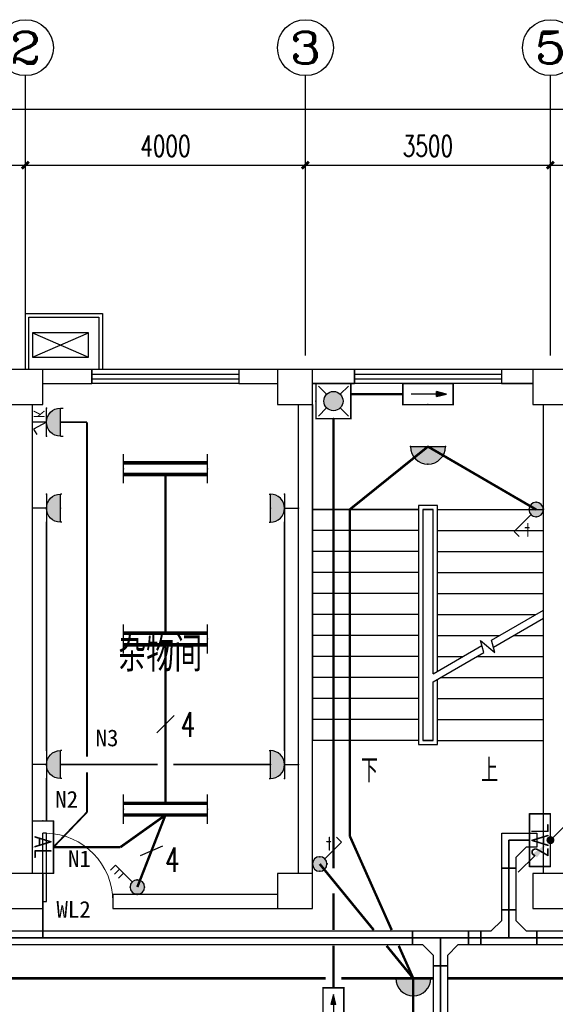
# Model space of a CAD drawing. Extents: x 427948 to 764348, y 274849 to 601549.
# Tile 147 of 212: x 624867 to 632519, y 486108 to 500180. Entities that reach past the tile are written whole.
import ezdxf
from ezdxf.enums import TextEntityAlignment as Align

# ---------------------------------------------------------------- set-up
doc = ezdxf.new("R2010")
doc.units = 0
doc.header["$LTSCALE"] = 1000
doc.header["$MEASUREMENT"] = 0
doc.linetypes.add('DASH', pattern=[0.35, 0.25, -0.1])
doc.layers.get('0').update_dxf_attribs({"linetype": 'CONTINUOUS'})
doc.layers.get('Defpoints').update_dxf_attribs({"linetype": 'CONTINUOUS'})
for name, color, linetype in [('AXIS', 3, 'CONTINUOUS'), ('AXIS_TEXT', 7, 'CONTINUOUS'), ('CABLETRAY', 4, 'CONTINUOUS'), ('COLUMN', 9, 'CONTINUOUS'), ('DIM-照明', 3, 'CONTINUOUS'), ('DIM_SYMB', 3, 'CONTINUOUS'), ('EQUIP-插座', 3, 'CONTINUOUS'), ('EQUIP-照明', 3, 'CONTINUOUS'), ('EQUIP-箱柜', 3, 'CONTINUOUS'), ('LWIRE', 4, 'CONTINUOUS'), ('PUB_TEXT', 7, 'CONTINUOUS'), ('STAIR', 3, 'CONTINUOUS'), ('TEL_TEXT', 7, 'CONTINUOUS'), ('WALL', 2, 'CONTINUOUS'), ('WINDOW', 4, 'CONTINUOUS'), ('WIRE-动力', 2, 'CONTINUOUS'), ('WIRE-应急', 1, 'DASH'), ('WIRE-照明', 1, 'CONTINUOUS'), ('可见线', 3, 'CONTINUOUS'), ('空调管', 8, 'CONTINUOUS')]:
    doc.layers.add(name, color=color, linetype=linetype)
doc.styles.add('_HZTXT', font='txt.shx', dxfattribs={"width": 0.8, "bigfont": 'HZTXT.shx'})
doc.styles.add('_TCH_AXIS', font='COMPLEX', dxfattribs={"bigfont": 'GBCBIG'})
doc.styles.add('_TCH_DIM', font='SIMPLEX', dxfattribs={"bigfont": 'GBCBIG'})
doc.styles.add('_TCH_DIM_T3', font='SIMPLEX', dxfattribs={"width": 0.705882, "bigfont": 'GBCBIG'})
doc.styles.add('_TEL_ATTDEF', font='GBENOR', dxfattribs={"width": 0.8, "height": 3, "bigfont": 'GBCBIG'})
doc.styles.add('_TEL_DIM', font='SIMPLEX', dxfattribs={"width": 0.8, "height": 3.5, "bigfont": 'HZTXT'})
doc.styles.add('COMPLEX', font='COMPLEX')
doc.styles.get("Standard").update_dxf_attribs({"font": 'txt.shx'})
doc.styles.add('宋体', font='txt', dxfattribs={"width": 0.75})
doc.dimstyles.new('_TCH_ARCH&&100', dxfattribs={"dimtxt": 297.5, "dimasz": 100, "dimexe": 250, "dimexo": 300, "dimgap": 126.25, "dimtad": 1, "dimdec": 0, "dimzin": 0, "dimdsep": 46, "dimtxsty": '_TCH_DIM_T3', "dimblk": 'ARCHTICK', "dimcen": 0.09, "dimclrt": 7, "dimazin": 2, "dimtfac": 1, "dimtdec": 0, "dimtix": 1, "dimtmove": 2, "dimatfit": 3, "dimfxl": 1, "dimtolj": 1, "dimtzin": 0, "dimarcsym": 0})

# ---------------------------------------------------------------- blocks, each defined once
blk = doc.blocks.new('$equip$00001160')
for p, q in [((-1.2, 0.417), (-1.2, -0.417)), ((1.2, 0.417), (1.2, -0.417)), ((-1.2, 0.167), (1.2, 0.167)), ((-1.2, -0.167), (1.2, -0.167))]:
    blk.add_line(p, q)
at = {"const_width": 0.1}
for points in [[(-1.2, 0.167), (1.2, 0.167)], [(-1.2, -0.167), (1.2, -0.167)]]:
    blk.add_lwpolyline(points, dxfattribs=at)
at = {"layer": 'EQUIP-照明'}
for p in [(-1.2, 0), (0, 0.167), (1.2, 0), (0, -0.167)]:
    blk.add_point(p, dxfattribs=at)
at = {"layer": 'EQUIP-照明', "flags": 9}
blk.add_attdef('A', (0, 0), '', height=0.00002, dxfattribs=at)
blk = doc.blocks.new('$equip$00002701')
for p, q in [((-0.75, 0.6), (-0.75, 0)), ((0.75, 0.6), (-0.75, 0.6)), ((0.75, 0), (0.75, 0.6)), ((-0.75, 0), (0.75, 0))]:
    blk.add_line(p, q)
at = {"const_width": 0.04}
blk.add_lwpolyline([(-0.75, 0.6), (-0.75, 0), (0.75, 0), (0.75, 0.6), (-0.75, 0.6), (-0.75, 0)], dxfattribs=at)
for p in [(0, 0.6), (-0.75, 0.3), (0.75, 0.3), (0, 0)]:
    blk.add_point(p)
at = {"color": 7}
blk.add_attdef('$TEXT$', text='', height=0.5, dxfattribs=at).set_placement((0, 0.3), align=Align.MIDDLE_CENTER)
at = {"color": 7, "style": '_TEL_DIM', "flags": 1}
for tag in ['A', 'REMARK']:
    blk.add_attdef(tag, text='', height=0.00002, dxfattribs=at).set_placement((0, 0), align=Align.MIDDLE_CENTER)
blk = doc.blocks.new('$equip$00001241')
for p, q in [((-0.5, 1), (-0.5, 1.1)), ((0.5, 1), (0.5, 1.1)), ((-0.5, 1), (0.5, 1)), ((-0.5, 0.5), (0.5, 0.5)), ((0, 0.5), (-0.255, 0.037)), ((0, 0.5), (0, 0)), ((-0.255, 0.037), (-0.441, 0.158))]:
    blk.add_line(p, q)
blk.add_arc((0, 0.999), 0.5, 180, 0)
for points in [[(0.433, 0.75), (-0.433, 0.75), (0.5, 1), (-0.5, 1)], [(0.25, 0.567), (-0.25, 0.567), (0.433, 0.75), (-0.433, 0.75)], [(0, 0.5), (0, 0.5), (0.25, 0.567), (-0.25, 0.567)]]:
    blk.add_solid(points)
at = {"layer": 'EQUIP-照明'}
for p in [(0, 1), (-0.5, 0.5), (0.5, 0.5), (0, 0)]:
    blk.add_point(p, dxfattribs=at)
at = {"layer": 'EQUIP-照明', "flags": 9}
blk.add_attdef('A', (0, 0), '', height=0.00002, dxfattribs=at)
blk = doc.blocks.new('$equip_U$00000075(ZDY)')
for p in [(0, 1), (-0.5, 0.5), (0.5, 0.5)]:
    blk.add_point(p)
at = {"color": 0}
blk.add_blockref('$equip$00001241', (0, 0), dxfattribs=at)
at = {"color": 7, "style": '_TEL_DIM'}
blk.add_attdef('$TEXT$', text='', height=0.4, dxfattribs=at).set_placement((0.294, 0.235), align=Align.MIDDLE_CENTER)
at = {"color": 7, "style": '_TEL_DIM', "flags": 1}
for tag in ['A', 'REMARK']:
    blk.add_attdef(tag, text='', height=0.00002, dxfattribs=at).set_placement((0, 0), align=Align.MIDDLE_CENTER)
blk = doc.blocks.new('$equip_U$00000077(PC-ZDY)')
for p in [(0, 1), (-0.5, 0.5), (0.5, 0.5)]:
    blk.add_point(p)
ref = blk.add_blockref('$equip_U$00000075(ZDY)', (0, 0))
ref.add_attrib('$TEXT$', 'K', dxfattribs={"color": 7, "height": 0.4, "style": '_TEL_ATTDEF'}).set_placement((0.294, 0.235), align=Align.MIDDLE_CENTER)
at = {"color": 7, "style": '_TEL_DIM', "flags": 1}
for tag in ['A', 'REMARK']:
    blk.add_attdef(tag, text='', height=0.00002, dxfattribs=at).set_placement((0, 0), align=Align.MIDDLE_CENTER)
blk = doc.blocks.new('$equip$00001964')
for p, q in [((0.147, 0.356), (0.625, 0.833)), ((0.399, 0.607), (0.54, 0.466)), ((0.512, 0.72), (0.653, 0.579)), ((0.625, 0.833), (0.766, 0.692))]:
    blk.add_line(p, q)
blk.add_circle((0, 0.208), 0.208)
for p in [(0, 0.417), (-0.208, 0.208), (0, 0), (0.208, 0.208)]:
    blk.add_point(p)
for points in [[(-0.18, 0.313), (0.18, 0.313), (-0.208, 0.208), (0.208, 0.208)], [(-0.104, 0.389), (0.104, 0.389), (-0.18, 0.313), (0.18, 0.313)], [(0, 0.417), (0, 0.417), (-0.104, 0.389), (0.104, 0.389)], [(-0.18, 0.104), (0.18, 0.104), (-0.208, 0.208), (0.208, 0.208)], [(-0.104, 0.028), (0.104, 0.028), (-0.18, 0.104), (0.18, 0.104)], [(0, 0), (0, 0), (-0.104, 0.028), (0.104, 0.028)]]:
    blk.add_solid(points)
at = {"layer": 'TEL_TEXT', "style": '_TEL_DIM', "flags": 1}
blk.add_attdef('A', text='', height=0.00002, dxfattribs=at).set_placement((0, 0), align=Align.MIDDLE_CENTER)
blk = doc.blocks.new('$equip$00001237')
for p, q in [((-0.5, 1.05), (-0.5, 1)), ((-0.5, 1), (0.5, 1)), ((0.5, 1.05), (0.5, 1)), ((0.5, 0.5), (-0.5, 0.5)), ((0, 0.5), (0, 0))]:
    blk.add_line(p, q)
blk.add_arc((0, 1), 0.5, 180, 0)
for p in [(0, 1), (-0.5, 0.5), (0.5, 0.5), (0, 0)]:
    blk.add_point(p)
for points in [[(0.433, 0.75), (-0.433, 0.75), (0.5, 1), (-0.5, 1)], [(0.25, 0.567), (-0.25, 0.567), (0.433, 0.75), (-0.433, 0.75)], [(0, 0.5), (0, 0.5), (0.25, 0.567), (-0.25, 0.567)]]:
    blk.add_solid(points)
at = {"flags": 9}
blk.add_attdef('A', (0, 0), '', height=0.00002, dxfattribs=at)
blk = doc.blocks.new('$TELECSYS$00000095')
blk.add_line((0.4, 0.4), (-0.4, -0.4))
at = {"width": 0.8}
blk.add_attdef('N', text='', height=1, dxfattribs=at).set_placement((-0.017, 1.056), align=Align.MIDDLE)
blk = doc.blocks.new('$TelecSys$00000152')
blk.add_blockref('$TELECSYS$00000095', (0, 0))
at = {"style": '_TEL_DIM', "width": 0.7}
blk.add_attdef('N', text='', height=0.875, dxfattribs=at).set_placement((-0.015, 0.924), align=Align.MIDDLE)
blk = doc.blocks.new('$equip$00001168')
blk.add_line((-0.5, 0), (0.5, 0))
blk.add_arc((0, 0), 0.5, 180, 0)
for p in [(-0.5, 0), (0, 0), (0.5, 0), (0, -0.5)]:
    blk.add_point(p)
for points in [[(0.433, -0.25), (-0.433, -0.25), (0.5, 0), (-0.5, 0)], [(0.25, -0.433), (-0.25, -0.433), (0.433, -0.25), (-0.433, -0.25)], [(0, -0.5), (0, -0.5), (0.25, -0.433), (-0.25, -0.433)]]:
    blk.add_solid(points)
at = {"flags": 9}
blk.add_attdef('A', (0, 0), '', height=0.00002, dxfattribs=at)
blk = doc.blocks.new('$equip$00002541')
blk.add_hatch(color=256).paths.add_polyline_path([(-0.24, 0.372), (-0.528, 0.3), (-0.24, 0.228)])
for p, q in [((-0.72, 0.6), (-0.72, 0)), ((0.72, 0.6), (-0.72, 0.6)), ((0.72, 0), (0.72, 0.6)), ((-0.24, 0.372), (-0.528, 0.3)), ((-0.528, 0.3), (-0.24, 0.228)), ((-0.24, 0.372), (-0.24, 0.228)), ((-0.72, 0), (0.72, 0))]:
    blk.add_line(p, q)
at = {"color": 7}
blk.add_line((-0.48, 0.3), (0.48, 0.3), dxfattribs=at)
at = {"const_width": 0.04}
blk.add_lwpolyline([(-0.72, 0.6), (-0.72, 0), (0.72, 0), (0.72, 0.6), (-0.72, 0.6), (-0.72, 0)], dxfattribs=at)
for p in [(0, 0.6), (-0.72, 0.3), (0.72, 0.3), (0, 0)]:
    blk.add_point(p)
at = {"color": 7, "style": '_TEL_DIM', "flags": 1}
blk.add_attdef('A', text='', height=0.00002, dxfattribs=at).set_placement((0, 0), align=Align.MIDDLE_CENTER)
blk = doc.blocks.new('$equip$00002604')
blk.add_hatch(color=256).paths.add_polyline_path([(0.275, 0.5, 1), (-0.274, 0.5, 1)])
for p, q in [((-0.429, 0.929), (-0.194, 0.694)), ((0.194, 0.694), (0.429, 0.929)), ((-0.429, 0.071), (-0.194, 0.306)), ((0.194, 0.306), (0.429, 0.071))]:
    blk.add_line(p, q)
at = {"const_width": 0.04}
blk.add_lwpolyline([(-0.5, 1), (-0.5, 0), (0.5, 0), (0.5, 1), (-0.5, 1), (-0.5, 0)], dxfattribs=at)
blk.add_lwpolyline([(-0.5, 1), (-0.5, 0), (0.5, 0), (0.5, 1)], close=True)
blk.add_circle((0, 0.5), 0.275)
for p in [(0, 1), (-0.5, 0.5), (0.5, 0.5), (0, 0)]:
    blk.add_point(p)
at = {"color": 7, "style": '_TEL_DIM', "flags": 1}
blk.add_attdef('A', text='', height=0.000025, dxfattribs=at).set_placement((0, 0), align=Align.MIDDLE_CENTER)
blk = doc.blocks.new('$equip$00001822')
for p, q in [((0.147, 0.356), (0.625, 0.833)), ((0.625, 0.833), (0.766, 0.692))]:
    blk.add_line(p, q)
blk.add_circle((0, 0.208), 0.208)
for p in [(0, 0.417), (-0.208, 0.208), (-0.015, 0.001), (0.208, 0.208)]:
    blk.add_point(p)
for points in [[(-0.18, 0.313), (0.18, 0.313), (-0.208, 0.208), (0.208, 0.208)], [(-0.104, 0.389), (0.104, 0.389), (-0.18, 0.313), (0.18, 0.313)], [(0, 0.417), (0, 0.417), (-0.104, 0.389), (0.104, 0.389)], [(-0.18, 0.104), (0.18, 0.104), (-0.208, 0.208), (0.208, 0.208)], [(-0.104, 0.028), (0.104, 0.028), (-0.18, 0.104), (0.18, 0.104)], [(0, 0), (0, 0), (-0.104, 0.028), (0.104, 0.028)]]:
    blk.add_solid(points)
at = {"color": 7, "style": '_TEL_DIM'}
blk.add_attdef('$TEXT$', text='', height=0.4, dxfattribs=at).set_placement((0.581, 0.465), align=Align.MIDDLE_CENTER)
at = {"color": 7, "style": '_TEL_DIM', "flags": 1}
blk.add_attdef('A', text='', height=0.00002, dxfattribs=at).set_placement((0, 0), align=Align.MIDDLE_CENTER)
blk = doc.blocks.new('$TelecSys$00000081')
for p, q in [((0.104, 0.104), (0.104, 0.104)), ((-0.104, -0.104), (-0.104, -0.104)), ((-1.15, -1.15), (-0.55, -0.55))]:
    blk.add_line(p, q)
at = {"const_width": 0.142}
blk.add_lwpolyline([(0.071, 0, 1), (-0.071, 0, 1)], format="xyb", close=True, dxfattribs=at)
blk.add_solid([(-0.62, -0.48), (-0.48, -0.62), (-0.1, -0.1)])
at = {"width": 0.8, "flags": 9}
blk.add_attdef('A', (0, 0), '', height=0.00002, rotation=180, dxfattribs=at)
blk = doc.blocks.new('$TelecSys$00000079')
for p, q in [((0.7, 0.7), (0, 0)), ((0.104, 0.104), (0.104, 0.104)), ((-0.104, -0.104), (-0.104, -0.104))]:
    blk.add_line(p, q)
at = {"const_width": 0.142}
blk.add_lwpolyline([(-0.071, 0, 1), (0.071, 0, 1)], format="xyb", close=True, dxfattribs=at)
blk.add_solid([(0.63, 0.77), (0.77, 0.63), (1.15, 1.15)])
at = {"width": 0.8, "flags": 9}
blk.add_attdef('A', (0, 0), '', height=0.00002, dxfattribs=at)
blk = doc.blocks.new('ADFGSFG')
at = {"layer": '空调管'}
for p, q in [((1422, -102), (622, 248)), ((1422, 248), (622, -102))]:
    blk.add_line(p, q, dxfattribs=at)
blk.add_lwpolyline([(622, 248), (1422, 248), (1422, -102), (622, -102), (622, 248)], dxfattribs=at)
blk = doc.blocks.new('_ArchTick')
at = {"color": 0, "linetype": 'ByBlock', "const_width": 0.4}
blk.add_lwpolyline([(-0.5, -0.5), (0.5, 0.5)], dxfattribs=at)
blk = doc.blocks.new('*D203')
at = {"layer": 'AXIS', "color": 0, "lineweight": -2}
for p, q in [((621449, 497209), (621449, 498350)), ((624949, 497209), (624949, 498350)), ((621449, 498100), (624949, 498100))]:
    blk.add_line(p, q, dxfattribs=at)
at = {"layer": 'Defpoints', "color": 0}
for p in [(624949, 498100), (621449, 496909), (624949, 496909)]:
    blk.add_point(p, dxfattribs=at)
at = {"layer": 'AXIS', "color": 0, "lineweight": -2, "xscale": 100, "yscale": 100, "zscale": 100, "rotation": 180}
blk.add_blockref('_ArchTick', (621449, 498100), dxfattribs=at)
at = {"layer": 'AXIS', "color": 0, "lineweight": -2, "xscale": 100, "yscale": 100, "zscale": 100}
blk.add_blockref('_ArchTick', (624949, 498100), dxfattribs=at)
at = {"layer": 'AXIS', "color": 7, "insert": (623199, 498375), "char_height": 297.5, "attachment_point": 5, "style": '_TCH_DIM_T3'}
blk.add_mtext('\\A1;3500', dxfattribs=at)
blk = doc.blocks.new('*D204')
at = {"layer": 'AXIS', "color": 0, "lineweight": -2}
for p, q in [((624949, 497209), (624949, 498350)), ((628949, 497209), (628949, 498350)), ((624949, 498100), (628949, 498100))]:
    blk.add_line(p, q, dxfattribs=at)
at = {"layer": 'Defpoints', "color": 0}
for p in [(628949, 498100), (624949, 496909), (628949, 496909)]:
    blk.add_point(p, dxfattribs=at)
at = {"layer": 'AXIS', "color": 0, "lineweight": -2, "xscale": 100, "yscale": 100, "zscale": 100, "rotation": 180}
blk.add_blockref('_ArchTick', (624949, 498100), dxfattribs=at)
at = {"layer": 'AXIS', "color": 0, "lineweight": -2, "xscale": 100, "yscale": 100, "zscale": 100}
blk.add_blockref('_ArchTick', (628949, 498100), dxfattribs=at)
at = {"layer": 'AXIS', "color": 7, "insert": (626949, 498375), "char_height": 297.5, "attachment_point": 5, "style": '_TCH_DIM_T3'}
blk.add_mtext('\\A1;4000', dxfattribs=at)
blk = doc.blocks.new('*D205')
at = {"layer": 'AXIS', "color": 0, "lineweight": -2}
for p, q in [((628949, 497209), (628949, 498350)), ((632449, 497209), (632449, 498350)), ((628949, 498100), (632449, 498100))]:
    blk.add_line(p, q, dxfattribs=at)
at = {"layer": 'Defpoints', "color": 0}
for p in [(632449, 498100), (628949, 496909), (632449, 496909)]:
    blk.add_point(p, dxfattribs=at)
at = {"layer": 'AXIS', "color": 0, "lineweight": -2, "xscale": 100, "yscale": 100, "zscale": 100, "rotation": 180}
blk.add_blockref('_ArchTick', (628949, 498100), dxfattribs=at)
at = {"layer": 'AXIS', "color": 0, "lineweight": -2, "xscale": 100, "yscale": 100, "zscale": 100}
blk.add_blockref('_ArchTick', (632449, 498100), dxfattribs=at)
at = {"layer": 'AXIS', "color": 7, "insert": (630699, 498375), "char_height": 297.5, "attachment_point": 5, "style": '_TCH_DIM_T3'}
blk.add_mtext('\\A1;3500', dxfattribs=at)
blk = doc.blocks.new('*D206')
at = {"layer": 'AXIS', "color": 0, "lineweight": -2}
for p, q in [((632449, 497209), (632449, 498350)), ((637449, 497209), (637449, 498350)), ((632449, 498100), (637449, 498100))]:
    blk.add_line(p, q, dxfattribs=at)
at = {"layer": 'Defpoints', "color": 0}
for p in [(637449, 498100), (632449, 496909), (637449, 496909)]:
    blk.add_point(p, dxfattribs=at)
at = {"layer": 'AXIS', "color": 0, "lineweight": -2, "xscale": 100, "yscale": 100, "zscale": 100, "rotation": 180}
blk.add_blockref('_ArchTick', (632449, 498100), dxfattribs=at)
at = {"layer": 'AXIS', "color": 0, "lineweight": -2, "xscale": 100, "yscale": 100, "zscale": 100}
blk.add_blockref('_ArchTick', (637449, 498100), dxfattribs=at)
at = {"layer": 'AXIS', "color": 7, "insert": (634949, 498375), "char_height": 297.5, "attachment_point": 5, "style": '_TCH_DIM_T3'}
blk.add_mtext('\\A1;5000', dxfattribs=at)
blk = doc.blocks.new('*D210')
at = {"layer": 'AXIS', "color": 0, "lineweight": -2}
for p, q in [((621449, 497209), (621449, 499150)), ((651449, 497209), (651449, 499150)), ((621449, 498900), (651449, 498900))]:
    blk.add_line(p, q, dxfattribs=at)
at = {"layer": 'Defpoints', "color": 0}
for p in [(651449, 498900), (621449, 496909), (651449, 496909)]:
    blk.add_point(p, dxfattribs=at)
at = {"layer": 'AXIS', "color": 0, "lineweight": -2, "xscale": 100, "yscale": 100, "zscale": 100, "rotation": 180}
blk.add_blockref('_ArchTick', (621449, 498900), dxfattribs=at)
at = {"layer": 'AXIS', "color": 0, "lineweight": -2, "xscale": 100, "yscale": 100, "zscale": 100}
blk.add_blockref('_ArchTick', (651449, 498900), dxfattribs=at)
at = {"layer": 'AXIS', "color": 7, "insert": (636449, 499175), "char_height": 297.5, "attachment_point": 5, "style": '_TCH_DIM_T3'}
blk.add_mtext('\\A1;30000', dxfattribs=at)
blk = doc.blocks.new('_FZHK')
blk.add_lwpolyline([(-0.5, -0.5), (0.5, -0.5), (0.5, 0.5), (-0.5, 0.5)], close=True)
blk = doc.blocks.new('$TCHSYS$WIN2D')
for p, q in [((-0.5, 0.5), (0.5, 0.5)), ((-0.5, 0.5), (-0.5, -0.5)), ((0.5, 0.5), (0.5, -0.5)), ((0.5, 0.1667), (-0.5, 0.1667)), ((0.5, -0.1667), (-0.5, -0.1667)), ((-0.5, -0.5), (0.5, -0.5))]:
    blk.add_line(p, q)
blk = doc.blocks.new('$DorLib2D$00000001')
for p, q in [((0.45, 0.975), (0.5, 0.975)), ((0.45, 0), (0.45, 0.975)), ((0.5, 0), (0.5, 0.975)), ((0.5, 0), (0.45, 0))]:
    blk.add_line(p, q)
at = {"lineweight": 13}
blk.add_arc((0.475, 0), 0.975, 91.4693, 180, dxfattribs=at)
blk = doc.blocks.new('_AXISO')
blk.add_circle((0, 0), 0.5)
at = {"layer": 'AXIS_TEXT', "style": 'COMPLEX', "width": 1.041667}
blk.add_attdef('A', text='', height=0.56, dxfattribs=at).set_placement((-0.25, -0.28), (0.25, -0.28), align=Align.FIT)

msp = doc.modelspace()

# ---------------------------------------------------------------- linework, layer by layer
at = {"layer": 'AXIS'}
for p, q in [((624949.4, 495380), (624949.4, 499380)), ((628949.4, 495380), (628949.4, 499380)), ((632449.4, 495380), (632449.4, 499380))]:
    msp.add_line(p, q, dxfattribs=at)
at = {"layer": 'CABLETRAY'}
for p, q in [((631755, 488053.9), (631755, 488553.9)), ((631755, 488553.9), (632255, 488553.9)), ((632255, 488553.9), (632255, 488353.9)), ((632105, 488353.9), (631955, 488203.9)), ((632255, 488353.9), (632105, 488353.9)), ((631955, 488203.9), (631955, 488053.9)), ((631755, 487456.4), (631755, 488053.9)), ((631755, 488053.9), (631955, 488053.9)), ((631955, 488053.9), (631755, 488053.9)), ((631955, 488053.9), (631955, 487456.4)), ((631955, 487456.4), (631755, 487456.4)), ((631755, 487306.4), (631755, 487456.4)), ((631755, 487456.4), (631955, 487456.4)), ((631955, 487456.4), (631955, 487306.4)), ((631605, 487156.4), (631755, 487306.4)), ((631955, 487306.4), (632105, 487156.4)), ((624699.4, 487156.4), (630478.5, 487156.4)), ((630478.5, 487156.4), (630478.5, 486956.4)), ((630478.5, 487156.4), (631278.5, 487156.4)), ((630478.5, 486956.4), (630478.5, 487156.4)), ((631278.5, 486956.4), (631278.5, 487156.4)), ((631278.5, 487156.4), (631455, 487156.4)), ((631278.5, 487156.4), (631278.5, 486956.4)), ((631455, 486956.4), (631455, 487156.4)), ((631455, 487156.4), (631605, 487156.4)), ((631455, 487156.4), (631455, 486956.4)), ((632105, 487156.4), (632255, 487156.4)), ((632255, 486956.4), (632255, 487156.4)), ((632255, 487156.4), (651199.4, 487156.4)), ((632255, 487156.4), (632255, 486956.4)), ((630478.5, 486956.4), (624699.4, 486956.4)), ((630628.5, 486956.4), (630478.5, 486956.4)), ((630778.5, 486806.4), (630628.5, 486956.4)), ((631128.5, 486956.4), (630978.5, 486806.4)), ((631278.5, 486956.4), (631128.5, 486956.4)), ((631455, 486956.4), (631278.5, 486956.4)), ((632255, 486956.4), (631455, 486956.4)), ((651199.4, 486956.4), (632255, 486956.4)), ((630778.5, 486656.4), (630778.5, 486806.4)), ((630978.5, 486806.4), (630978.5, 486656.4)), ((630778.5, 486656.4), (630978.5, 486656.4)), ((630778.5, 477478.9), (630778.5, 486656.4)), ((630978.5, 486656.4), (630778.5, 486656.4)), ((630978.5, 486656.4), (630978.5, 477478.9))]:
    msp.add_line(p, q, dxfattribs=at)
at = {"layer": 'DIM_SYMB'}
for points in [[(629836.9, 489728.9, 0, 0, 0), (629836.9, 494078.9, 0, 0, 0), (631561.9, 494078.9, 0, 0, 0), (631561.9, 491678.9, 80, 0, 0), (631561.9, 491378.9, 0, 0, 0)], [(631561.9, 489728.9, 0, 0, 0), (631561.9, 490778.9, 80, 0, 0), (631561.9, 491078.9, 0, 0, 0)]]:
    msp.add_lwpolyline(points, format="xyseb", dxfattribs=at)
at = {"layer": 'STAIR'}
for p, q in [((632199.4, 494978.9), (629049.4, 494978.9)), ((629049.4, 494678.9), (629049.4, 493178.9)), ((632349.4, 493178.9), (632349.4, 494678.9)), ((630834.4, 493238.9), (630564.4, 493238.9)), ((630564.4, 493238.9), (630564.4, 489818.9)), ((630834.4, 490866.6), (630834.4, 493238.9)), ((629049.4, 493178.9), (629049.4, 489878.9)), ((630564.4, 493178.9), (629049.4, 493178.9)), ((629049.4, 493178.9), (630564.4, 493178.9)), ((630624.4, 493178.9), (630624.4, 489878.9)), ((630774.4, 493178.9), (630624.4, 493178.9)), ((630624.4, 493178.9), (630624.4, 489878.9)), ((630624.4, 493178.9), (630774.4, 493178.9)), ((630774.4, 490831.9), (630774.4, 493178.9)), ((630774.4, 490831.9), (630774.4, 493178.9)), ((630834.4, 493178.9), (632349.4, 493178.9)), ((630834.4, 493178.9), (632349.4, 493178.9)), ((632349.4, 491741.3), (632349.4, 493178.9)), ((630564.4, 492878.9), (629049.4, 492878.9)), ((630834.4, 492878.9), (632349.4, 492878.9)), ((630564.4, 492578.9), (629049.4, 492578.9)), ((630834.4, 492578.9), (632349.4, 492578.9)), ((630564.4, 492278.9), (629049.4, 492278.9)), ((630834.4, 492278.9), (632349.4, 492278.9)), ((630564.4, 491978.9), (629049.4, 491978.9)), ((630834.4, 491978.9), (632349.4, 491978.9)), ((631609, 491313.8), (632349.4, 491741.3)), ((630564.4, 491678.9), (629049.4, 491678.9)), ((630834.4, 491678.9), (632241.3, 491678.9)), ((631635.8, 491213.8), (632349.4, 491625.8)), ((632349.4, 489878.9), (632349.4, 491625.8)), ((630564.4, 491378.9), (629049.4, 491378.9)), ((630834.4, 491378.9), (631721.7, 491378.9)), ((631497.5, 491134), (631451.3, 491306.3)), ((631451.3, 491306.3), (631657.3, 491133.4)), ((631657.3, 491133.4), (631609, 491313.8)), ((631921.7, 491378.9), (632349.4, 491378.9)), ((630774.4, 490831.9), (631470.7, 491234)), ((630774.4, 490716.5), (631497.5, 491134)), ((630564.4, 491078.9), (629049.4, 491078.9)), ((630834.4, 491078.9), (631202.1, 491078.9)), ((631402.1, 491078.9), (632349.4, 491078.9)), ((630564.4, 490778.9), (629049.4, 490778.9)), ((630774.4, 489878.9), (630774.4, 490716.5)), ((630774.4, 489878.9), (630774.4, 490716.5)), ((630834.4, 489818.9), (630834.4, 490751.1)), ((630882.4, 490778.9), (632349.4, 490778.9)), ((630564.4, 490478.9), (629049.4, 490478.9)), ((630834.4, 490478.9), (632349.4, 490478.9)), ((630564.4, 490178.9), (629049.4, 490178.9)), ((630834.4, 490178.9), (632349.4, 490178.9)), ((630564.4, 489878.9), (629049.4, 489878.9)), ((630624.4, 489878.9), (630774.4, 489878.9)), ((630774.4, 489878.9), (630624.4, 489878.9)), ((630834.4, 489878.9), (632349.4, 489878.9)), ((630564.4, 489818.9), (630834.4, 489818.9))]:
    msp.add_line(p, q, dxfattribs=at)
at = {"layer": 'WALL'}
for p, q in [((625899.4, 495178.9), (625199.4, 495178.9)), ((625899.4, 494978.9), (625899.4, 495178.9)), ((628549.4, 495178.9), (627999.4, 495178.9)), ((627999.4, 495178.9), (627999.4, 494978.9)), ((629649.4, 495178.9), (629049.4, 495178.9)), ((629649.4, 494978.9), (629649.4, 495178.9)), ((632199.4, 495178.9), (631749.4, 495178.9)), ((631749.4, 495178.9), (631749.4, 494978.9)), ((625199.4, 494978.9), (625899.4, 494978.9)), ((627999.4, 494978.9), (628549.4, 494978.9)), ((629049.4, 494978.9), (629649.4, 494978.9)), ((631749.4, 494978.9), (632199.4, 494978.9)), ((625049.4, 492078.9), (625049.4, 494678.9)), ((628849.4, 487978.9), (628849.4, 494678.9)), ((629049.4, 487978.9), (629049.4, 494678.9)), ((632349.4, 487978.9), (632349.4, 494678.9)), ((625049.4, 487978.9), (625049.4, 492078.9)), ((628549.4, 487678.9), (626199.4, 487678.9)), ((626199.4, 487678.9), (626199.4, 487478.9)), ((626199.4, 487478.9), (628549.4, 487478.9))]:
    msp.add_line(p, q, dxfattribs=at)
at = {"layer": 'WIRE-动力', "linetype": 'Continuous', "const_width": 25}
for points in [[(625449.4, 494427.4), (625828.2, 494427.4)], [(625828.2, 494427.4), (625828.2, 489646.5)], [(625249.4, 492998.2), (625249.4, 489734)], [(628649.4, 489734), (628649.4, 492998.2)], [(625449.4, 489534), (626836.9, 489534)], [(627061.9, 489534), (628449.4, 489534)], [(625249.4, 489334), (625249.4, 488728.9)], [(625828.2, 489421.5), (625828.2, 488853.3)], [(625828.2, 488853.3), (625349.4, 488353.9)], [(632149.4, 488453.9), (631855, 488453.9)], [(631855, 488453.9), (631855, 487056.4)], [(625199.4, 487978.9), (625199.4, 487056.4)], [(624699.4, 487056.4), (651199.4, 487056.4)], [(630878.5, 477478.9), (630878.5, 487056.4)]]:
    msp.add_lwpolyline(points, dxfattribs=at)
at = {"layer": 'WIRE-应急', "linetype": 'DASH', "const_width": 35}
for points in [[(630339.4, 494828.9), (629599.4, 494828.9)], [(629349.4, 494478.9), (629349.4, 488051.2)], [(629349.4, 487695.7), (629349.4, 487168.9)], [(629349.4, 486943.9), (629349.4, 486343.2)]]:
    msp.add_lwpolyline(points, dxfattribs=at)
at = {"layer": 'WIRE-照明', "linetype": 'Continuous', "const_width": 35}
for points in [[(630699.4, 494078.9), (629582.5, 493178.9)], [(632245.2, 493178.9), (630699.4, 494078.9)], [(626949.4, 493678.9), (626949.4, 491412.2)], [(629582.5, 493178.9), (629582.5, 488514)], [(626949.4, 488978.9), (626949.4, 491245.5)], [(626306.5, 488353.9), (626949.4, 488812.2)], [(626547.6, 487783), (626949.4, 488812.2)], [(629582.5, 488514), (630181.9, 487168.9)], [(625349.4, 488353.9), (626306.5, 488353.9)], [(629153.5, 488113), (629925.3, 487168.9)], [(630109.2, 486943.9), (630489.4, 486478.9)], [(630282.2, 486943.9), (630489.4, 486478.9)], [(624529.4, 486478.9), (629236.9, 486478.9)], [(629461.9, 486478.9), (630489.4, 486478.9)], [(630489.4, 483035.9), (630489.4, 486478.9)], [(630489.4, 486478.9), (630766, 486478.9)], [(630991, 486478.9), (636449.4, 486478.9)]]:
    msp.add_lwpolyline(points, dxfattribs=at)
at = {"layer": '可见线'}
for points in [[(624949.4, 495178.9), (624949.4, 495978.9), (625349.4, 495978.9), (625849.4, 495978.9), (626049.4, 495978.9), (626049.4, 495178.9)], [(624999.4, 495178.9), (624999.4, 495928.9), (625349.4, 495928.9), (625849.4, 495928.9), (625999.4, 495928.9), (625999.4, 495178.9)]]:
    msp.add_lwpolyline(points, dxfattribs=at)

# ---------------------------------------------------------------- block references
at = {"layer": 'AXIS'}
ref = msp.add_blockref('_AXISO', (624949.4, 499780), dxfattribs=dict(at, xscale=800, yscale=800, zscale=800))
ref.add_attrib('A', '2', dxfattribs={"layer": 'AXIS_TEXT', "height": 452.5, "style": '_TCH_AXIS', "width": 1.5}).set_placement((624723.1, 499553.7), (625175.6, 499553.7), align=Align.FIT)
ref = msp.add_blockref('_AXISO', (628949.4, 499780), dxfattribs=dict(at, xscale=800, yscale=800, zscale=800))
ref.add_attrib('A', '3', dxfattribs={"layer": 'AXIS_TEXT', "height": 452.5, "style": '_TCH_AXIS', "width": 1.5}).set_placement((628723.1, 499553.7), (629175.6, 499553.7), align=Align.FIT)
ref = msp.add_blockref('_AXISO', (632449.4, 499780), dxfattribs=dict(at, xscale=800, yscale=800, zscale=800))
ref.add_attrib('A', '5', dxfattribs={"layer": 'AXIS_TEXT', "height": 452.5, "style": '_TCH_AXIS', "width": 1.5}).set_placement((632223.1, 499553.7), (632675.6, 499553.7), align=Align.FIT)
at = {"layer": 'COLUMN', "xscale": 500, "yscale": 500, "zscale": 500}
for p in [(624949.4, 494928.9), (628799.4, 494928.9), (632449.4, 494928.9), (624949.4, 487728.9), (628799.4, 487728.9), (632449.4, 487728.9)]:
    msp.add_blockref('_FZHK', p, dxfattribs=at)
at = {"layer": 'DIM-照明'}
ref = msp.add_blockref('$TelecSys$00000152', (626949.4, 490112.2), dxfattribs=dict(at, xscale=-309.4606542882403, yscale=309.4606542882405, zscale=309.4606542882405, rotation=269.9999992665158))
ref.add_attrib('N', '4', dxfattribs={"layer": '0', "color": 7, "height": 350, "style": '_TEL_DIM', "width": 0.7}).set_placement((627272.6, 490106.9), align=Align.MIDDLE)
ref = msp.add_blockref('$TelecSys$00000152', (626748.5, 488297.6), dxfattribs=dict(at, xscale=-309.4606542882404, yscale=309.4606542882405, zscale=309.4606542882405, rotation=248.6771696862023))
ref.add_attrib('N', '4', dxfattribs={"layer": '0', "color": 7, "height": 350, "style": '_TEL_DIM', "width": 0.7}).set_placement((627047.7, 488175.1), align=Align.MIDDLE)
at = {"layer": 'EQUIP-插座', "yscale": 400, "zscale": 400}
for name, p, xscale, rotation in [('$equip_U$00000077(PC-ZDY)', (625049.4, 494427.4), -400, 270), ('$equip$00001237', (625049.4, 493198.2), -400, 270), ('$equip$00001237', (628849.4, 493198.2), 400, 90.00000000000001), ('$equip$00001237', (625049.4, 489534), -400, 270), ('$equip$00001237', (628849.4, 489534), 400, 90.00000000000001)]:
    msp.add_blockref(name, p, dxfattribs=dict(at, xscale=xscale, rotation=rotation))
at = {"layer": 'EQUIP-照明', "yscale": 500, "zscale": 500}
for name, p, xscale, rotation in [('$equip$00002604', (629349.4, 494978.9), 500, 180), ('$equip$00002541', (630699.4, 494978.9), 500, 180), ('$equip$00001160', (626949.4, 493762.2), -500, 180), ('$equip$00001160', (626949.4, 491328.9), -500, 180), ('$equip$00001160', (626949.4, 488895.5), -500, 180), ('$equip$00002541', (629199.4, 485983.2), 500, 270)]:
    msp.add_blockref(name, p, dxfattribs=dict(at, xscale=xscale, rotation=rotation))
for name, p, xscale in [('$equip$00001168', (630699.4, 494078.9), 500), ('$equip$00001964', (626547.6, 487678.9), -500), ('$equip$00001168', (630489.4, 486478.9), 500)]:
    msp.add_blockref(name, p, dxfattribs=dict(at, xscale=xscale))
at = {"layer": 'EQUIP-照明'}
ref = msp.add_blockref('$equip$00001822', (632349.4, 493178.9), dxfattribs=dict(at, xscale=-500, yscale=500, zscale=500, rotation=90))
ref.add_attrib('$TEXT$', 't', dxfattribs={"layer": '0', "color": 7, "extrusion": (0, 0, -1), "height": 200, "style": '_TEL_ATTDEF'}).set_placement((-632117.1, 492888.6), align=Align.MIDDLE_CENTER)
ref = msp.add_blockref('$equip$00001822', (629049.4, 488113), dxfattribs=dict(at, xscale=-500, yscale=500, zscale=500, rotation=270))
ref.add_attrib('$TEXT$', 't', dxfattribs={"layer": '0', "color": 7, "extrusion": (0, 0, -1), "height": 200, "style": '_TEL_ATTDEF'}).set_placement((-629281.7, 488403.3), align=Align.MIDDLE_CENTER)
at = {"layer": 'EQUIP-箱柜'}
ref = msp.add_blockref('$equip$00002701', (625049.4, 488353.9), dxfattribs=dict(at, xscale=-500, yscale=500, zscale=500, rotation=270))
ref.add_attrib('$TEXT$', 'AL', dxfattribs={"layer": '0', "color": 7, "height": 250, "rotation": 270, "style": '_TEL_ATTDEF'}).set_placement((625199.4, 488353.9), align=Align.MIDDLE_CENTER)
ref = msp.add_blockref('$equip$00002701', (632449.4, 488453.9), dxfattribs=dict(at, xscale=500, yscale=500, zscale=500, rotation=90))
ref.add_attrib('$TEXT$', '2AL', dxfattribs={"layer": '0', "color": 7, "height": 250, "rotation": 90, "style": '_TEL_ATTDEF'}).set_placement((632299.4, 488453.9), align=Align.MIDDLE_CENTER)
at = {"layer": 'LWIRE', "xscale": 400, "yscale": 400, "zscale": 400}
for name in ['$TelecSys$00000079', '$TelecSys$00000081']:
    msp.add_blockref(name, (632449.4, 488453.9), dxfattribs=at)
at = {"layer": 'WALL', "xscale": -1}
msp.add_blockref('ADFGSFG', (626473.2, 495458.5), dxfattribs=at)
at = {"layer": 'WINDOW'}
for name, p, xscale, yscale, zscale in [('$TCHSYS$WIN2D', (626949.4, 495078.9), -2100, 200, -2100), ('$TCHSYS$WIN2D', (630699.4, 495078.9), -2100, 200, -2100), ('$DorLib2D$00000001', (625699.4, 487578.9), -1000, 1000, -1000)]:
    msp.add_blockref(name, p, dxfattribs=dict(at, xscale=xscale, yscale=yscale, zscale=zscale))

# ---------------------------------------------------------------- texts
at = {"layer": 'EQUIP-照明', "style": '宋体'}
for s, p in [('N3', (626115.1, 489913.1)), ('N2', (625538.3, 489037.3)), ('N1', (625720.9, 488187.8)), ('WL2', (625637.2, 487463.6))]:
    msp.add_text(s, height=240, dxfattribs=at).set_placement(p, align=Align.MIDDLE)
at = {"layer": 'PUB_TEXT', "style": '_HZTXT', "width": 0.8}
msp.add_text('杂物间', height=500, dxfattribs=at).set_placement((626273.8, 490862.5))
at = {"layer": 'PUB_TEXT', "style": '_TCH_DIM'}
for s, p in [('下', (629741.9, 489278.8)), ('上', (631457.6, 489278.8))]:
    msp.add_text(s, height=337.6, dxfattribs=at).set_placement(p)

# ---------------------------------------------------------------- dimensions: what is measured, and where the dimension line sits
at = {"layer": 'AXIS'}
for p1, p2, distance, picture, middle in [((621449.4, 496909.3), (651449.4, 496909.3), 1990.6, '*D210', (636449.4, 499174.9)), ((621449.4, 496909.3), (624949.4, 496909.3), 1190.6, '*D203', (623199.4, 498374.9)), ((624949.4, 496909.3), (628949.4, 496909.3), 1190.6, '*D204', (626949.4, 498374.9)), ((628949.4, 496909.3), (632449.4, 496909.3), 1190.6, '*D205', (630699.4, 498374.9)), ((632449.4, 496909.3), (637449.4, 496909.3), 1190.6, '*D206', (634949.4, 498374.9))]:
    dim = msp.add_aligned_dim(p1=p1, p2=p2, distance=distance, dimstyle='_TCH_ARCH&&100', dxfattribs=at)
    dim.commit()
    dim.dimension.update_dxf_attribs({"geometry": picture, "text_midpoint": middle})

doc.saveas('drawing.dxf')
